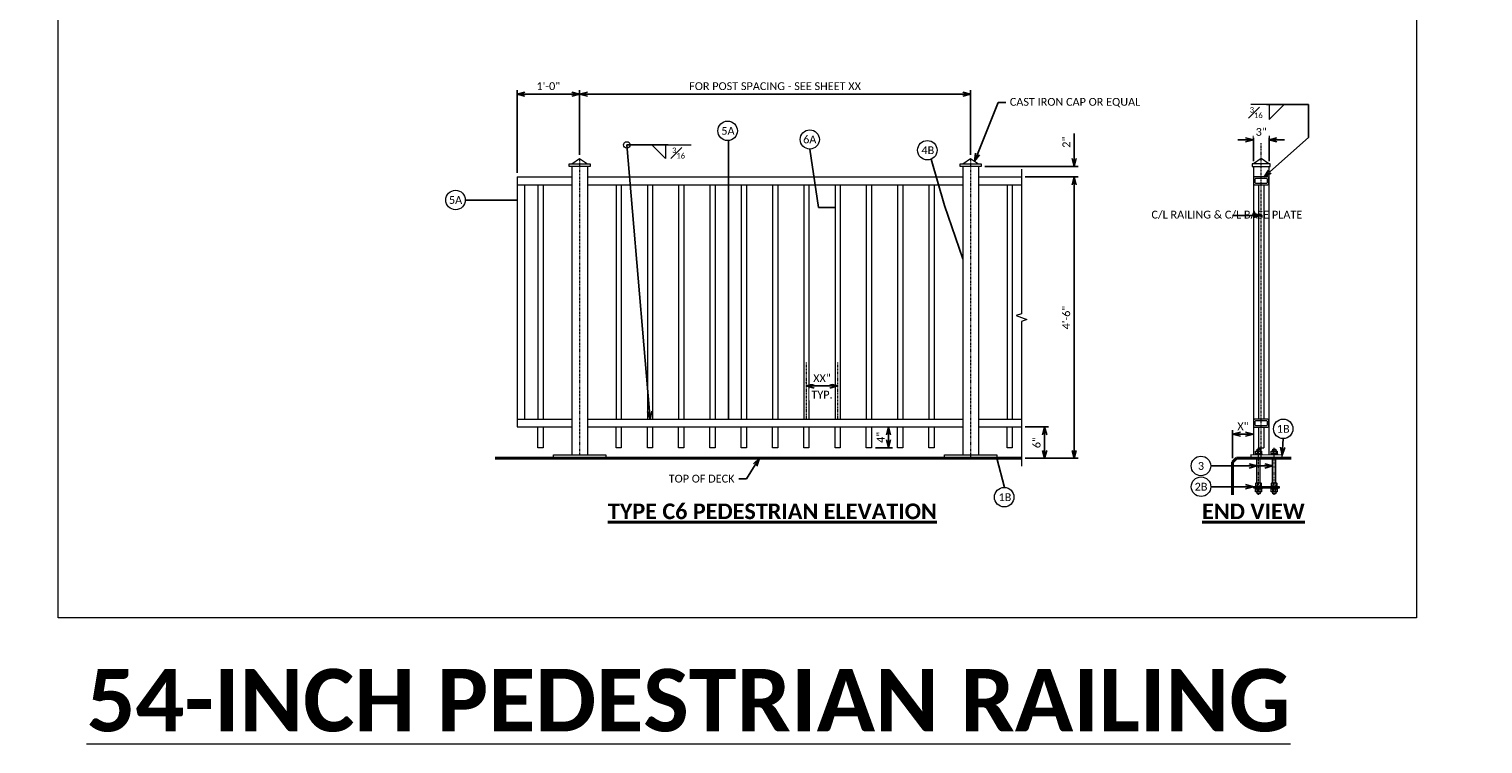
# Model space of a CAD drawing. Extents: x 5346 to 6997, y 23474 to 24083.
# Tile 13 of 25: x 6405 to 6684, y 23474 to 23611. Entities that reach past the tile are written whole.
import ezdxf
from ezdxf import colors
from ezdxf.entities.mleader import LeaderData, LeaderLine
from ezdxf.math import Vec2, Vec3

# ---------------------------------------------------------------- set-up
doc = ezdxf.new("R2010")
doc.units = 0
doc.header["$MEASUREMENT"] = 0
doc.linetypes.add('Wisdot4', pattern=[0.28125, 0.125, -0.0625, 0.03125, -0.0625])
for name, color, linetype, lineweight in [('B_ANNO_BREAK', 7, 'Continuous', 18), ('B_ANNO_DIM', 7, 'Continuous', 18), ('B_ANNO_TEXT', 7, 'Continuous', 18), ('B_ANNO_TEXT_TITLE', 7, 'Continuous', 40), ('B_CNTR', 1, 'Wisdot4', 18), ('B_CONC_PPT', 12, 'Continuous', 40), ('B_STEEL', 92, 'Continuous', 18), ('B_STEEL_BOLT', 3, 'Continuous', 18), ('B_STEEL_RAIL', 92, 'Continuous', 18)]:
    doc.layers.add(name, color=color, linetype=linetype, lineweight=lineweight)
doc.layers.add('B_ANNO_NOPLOT', color=47, linetype='Continuous', lineweight=18, plot=False)
doc.styles.add('Annotative', font='calibri.ttf', dxfattribs={"height": 0.0625})
doc.styles.get("Standard").update_dxf_attribs({"font": 'calibri.ttf'})
doc.styles.add('Title', font='calibrib.ttf', dxfattribs={"height": 0.125})
doc.dimstyles.new('Annotative', dxfattribs={"dimscale": 0, "dimtxt": 0.0625, "dimasz": 0.0625, "dimexe": 0.03125, "dimexo": 0.03125, "dimgap": 0.03125, "dimtad": 1, "dimdec": 3, "dimzin": 3, "dimdsep": 46, "dimlunit": 4, "dimtxsty": 'Standard', "dimblk": 'OPEN30', "dimcen": 0.03125, "dimaunit": 1, "dimadec": 0, "dimazin": 3, "dimtfac": 0.75, "dimtdec": 3, "dimtofl": 0, "dimtmove": 0, "dimatfit": 3, "dimldrblk": 'OPEN30', "dimfxl": 1, "dimtfill": 1, "dimfrac": 1, "dimtolj": 1, "dimtzin": 0, "dimarcsym": 0})
doc.dimstyles.get("Standard").update_dxf_attribs({"dimtxt": 0.0625, "dimasz": 0.0625, "dimexe": 0.03125, "dimexo": 0.03125, "dimgap": 0.03125, "dimtad": 1, "dimdec": 3, "dimzin": 3, "dimdsep": 46, "dimlunit": 4, "dimtxsty": 'Standard', "dimblk": 'OPEN30', "dimcen": 0.03125, "dimaunit": 1, "dimadec": 0, "dimazin": 3, "dimtfac": 0.75, "dimtdec": 3, "dimtofl": 0, "dimtmove": 0, "dimatfit": 3, "dimldrblk": 'OPEN30', "dimfxl": 1, "dimtfill": 1, "dimfrac": 1, "dimtolj": 1, "dimtzin": 0, "dimarcsym": 0})

# ---------------------------------------------------------------- blocks, each defined once
blk = doc.blocks.new('_Open30')
at = {"color": 0, "linetype": 'ByBlock', "lineweight": -2}
for p, q in [((-1, 0.27), (0, 0)), ((0, 0), (-1, -0.27)), ((0, 0), (-1, 0))]:
    blk.add_line(p, q, dxfattribs=at)
blk = doc.blocks.new('*D247')
at = {"layer": 'B_ANNO_DIM', "color": 0, "lineweight": -2, "transparency": 16777216}
for p, q in [((6596.32, 23534.38), (6600.77, 23534.38)), ((6600.02, 23529.87), (6600.02, 23532.88))]:
    blk.add_line(p, q, dxfattribs=at)
at = {"layer": 'Defpoints', "color": 0, "transparency": 16777216}
for p in [(6595.57, 23534.38), (6600.02, 23534.38), (6600.02, 23528.37)]:
    blk.add_point(p, dxfattribs=at)
at = {"layer": 'B_ANNO_DIM', "color": 0, "lineweight": -2, "transparency": 16777216, "xscale": 1.5, "yscale": 1.5, "zscale": 1.5}
for p, rotation in [((6600.02, 23534.38), 90), ((6600.02, 23528.37), 270)]:
    blk.add_blockref('_Open30', p, dxfattribs=dict(at, rotation=rotation))
at = {"layer": 'B_ANNO_DIM', "color": 0, "transparency": 16777216, "insert": (6598.5, 23531.37), "char_height": 1.5, "attachment_point": 5, "rotation": 90}
blk.add_mtext('\\A1;6"', dxfattribs=at)
blk = doc.blocks.new('*D248')
at = {"layer": 'B_ANNO_DIM', "color": 0, "lineweight": -2, "transparency": 16777216}
for p, q in [((6605.69, 23585.88), (6605.69, 23590.71)), ((6588.58, 23584.38), (6606.44, 23584.38)), ((6596.32, 23582.38), (6606.44, 23582.38)), ((6605.69, 23580.88), (6605.69, 23579.38))]:
    blk.add_line(p, q, dxfattribs=at)
at = {"layer": 'Defpoints', "color": 0, "transparency": 16777216}
for p in [(6587.83, 23584.38), (6605.69, 23584.38), (6595.57, 23582.38)]:
    blk.add_point(p, dxfattribs=at)
at = {"layer": 'B_ANNO_DIM', "color": 0, "lineweight": -2, "transparency": 16777216, "xscale": 1.5, "yscale": 1.5, "zscale": 1.5}
for p, rotation in [((6605.69, 23584.38), 270), ((6605.69, 23582.38), 90)]:
    blk.add_blockref('_Open30', p, dxfattribs=dict(at, rotation=rotation))
at = {"layer": 'B_ANNO_DIM', "color": 0, "transparency": 16777216, "insert": (6604.19, 23589.04), "char_height": 1.5, "attachment_point": 5, "rotation": 90, "bg_fill": 3, "box_fill_scale": 1.25, "bg_fill_color": 256, "bg_fill_true_color": 13158600, "bg_fill_transparency": 0}
blk.add_mtext('\\A1;2"', dxfattribs=at)
blk = doc.blocks.new('*D249')
at = {"layer": 'B_ANNO_DIM', "color": 0, "lineweight": -2, "transparency": 16777216}
for p, q in [((6570.08, 23531.88), (6570.08, 23533.38)), ((6567.58, 23530.38), (6570.83, 23530.38)), ((6570.08, 23532.88), (6570.08, 23531.38))]:
    blk.add_line(p, q, dxfattribs=at)
at = {"layer": 'Defpoints', "color": 0, "transparency": 16777216}
for p in [(6570.08, 23534.38), (6570.08, 23534.38), (6566.83, 23530.38)]:
    blk.add_point(p, dxfattribs=at)
at = {"layer": 'B_ANNO_DIM', "color": 0, "lineweight": -2, "transparency": 16777216, "xscale": 1.5, "yscale": 1.5, "zscale": 1.5}
for p, rotation in [((6570.08, 23534.38), 90), ((6570.08, 23530.38), 270)]:
    blk.add_blockref('_Open30', p, dxfattribs=dict(at, rotation=rotation))
at = {"layer": 'B_ANNO_DIM', "color": 0, "transparency": 16777216, "insert": (6568.58, 23532.38), "char_height": 1.5, "attachment_point": 5, "rotation": 90}
blk.add_mtext('\\A1;4"', dxfattribs=at)
blk = doc.blocks.new('*D250')
at = {"layer": 'B_ANNO_DIM', "color": 0, "lineweight": -2, "transparency": 16777216}
for p, q in [((6596.32, 23582.38), (6606.44, 23582.38)), ((6605.69, 23580.88), (6605.69, 23529.87)), ((6596.32, 23528.37), (6606.44, 23528.37))]:
    blk.add_line(p, q, dxfattribs=at)
at = {"layer": 'Defpoints', "color": 0, "transparency": 16777216}
for p in [(6595.57, 23582.38), (6595.57, 23528.37), (6605.69, 23528.37)]:
    blk.add_point(p, dxfattribs=at)
at = {"layer": 'B_ANNO_DIM', "color": 0, "lineweight": -2, "transparency": 16777216, "xscale": 1.5, "yscale": 1.5, "zscale": 1.5}
for p, rotation in [((6605.69, 23582.38), 90), ((6605.69, 23528.37), 270)]:
    blk.add_blockref('_Open30', p, dxfattribs=dict(at, rotation=rotation))
at = {"layer": 'B_ANNO_DIM', "color": 0, "transparency": 16777216, "insert": (6604.18, 23555.37), "char_height": 1.5, "attachment_point": 5, "rotation": 90, "bg_fill": 3, "box_fill_scale": 1.25, "bg_fill_color": 256, "bg_fill_true_color": 13158600, "bg_fill_transparency": 0}
blk.add_mtext('\\A1;4\'-6"', dxfattribs=at)
blk = doc.blocks.new('*D251')
at = {"layer": 'B_ANNO_DIM', "color": 0, "lineweight": -2, "transparency": 16777216}
for p, q in [((6510.83, 23586.63), (6510.83, 23599.02)), ((6584.33, 23598.27), (6512.33, 23598.27)), ((6585.83, 23586.63), (6585.83, 23599.02))]:
    blk.add_line(p, q, dxfattribs=at)
at = {"layer": 'Defpoints', "color": 0, "transparency": 16777216}
for p in [(6510.83, 23598.27), (6510.83, 23585.88), (6585.83, 23585.88)]:
    blk.add_point(p, dxfattribs=at)
at = {"layer": 'B_ANNO_DIM', "color": 0, "lineweight": -2, "transparency": 16777216, "xscale": 1.5, "yscale": 1.5, "zscale": 1.5, "rotation": 180}
blk.add_blockref('_Open30', (6510.83, 23598.27), dxfattribs=at)
at = {"layer": 'B_ANNO_DIM', "color": 0, "lineweight": -2, "transparency": 16777216, "xscale": 1.5, "yscale": 1.5, "zscale": 1.5}
blk.add_blockref('_Open30', (6585.83, 23598.27), dxfattribs=at)
at = {"layer": 'B_ANNO_DIM', "color": 0, "transparency": 16777216, "insert": (6548.33, 23599.79), "char_height": 1.5, "attachment_point": 5, "bg_fill": 3, "box_fill_scale": 1.25, "bg_fill_color": 256, "bg_fill_true_color": 13158600, "bg_fill_transparency": 0}
blk.add_mtext('\\A1;FOR POST SPACING - SEE SHEET XX', dxfattribs=at)
blk = doc.blocks.new('*D252')
at = {"layer": 'B_ANNO_DIM', "color": 0, "lineweight": -2, "transparency": 16777216}
for p, q in [((6554.32, 23542.93), (6554.32, 23543)), ((6555.82, 23542.25), (6558.82, 23542.25))]:
    blk.add_line(p, q, dxfattribs=at)
at = {"layer": 'B_ANNO_DIM', "color": 0, "lineweight": -2, "transparency": 16777216, "xscale": 1.5, "yscale": 1.5, "zscale": 1.5, "rotation": 180}
blk.add_blockref('_Open30', (6554.32, 23542.25), dxfattribs=at)
at = {"layer": 'B_ANNO_DIM', "color": 0, "lineweight": -2, "transparency": 16777216, "xscale": 1.5, "yscale": 1.5, "zscale": 1.5}
blk.add_blockref('_Open30', (6560.32, 23542.25), dxfattribs=at)
at = {"layer": 'B_ANNO_DIM', "color": 0, "transparency": 16777216, "insert": (6557.32, 23543.75), "char_height": 1.5, "attachment_point": 5, "bg_fill": 3, "box_fill_scale": 1.25, "bg_fill_color": 256, "bg_fill_true_color": 13158600, "bg_fill_transparency": 0}
blk.add_mtext('\\A1;XX"', dxfattribs=at)
at = {"layer": 'Defpoints', "color": 0, "transparency": 16777216}
for p in [(6554.32, 23542.18), (6560.32, 23542.25), (6560.32, 23542.25)]:
    blk.add_point(p, dxfattribs=at)
blk = doc.blocks.new('*D253')
at = {"layer": 'B_ANNO_DIM', "color": 0, "lineweight": -2, "transparency": 16777216}
for p, q in [((6498.83, 23583.13), (6498.83, 23599.02)), ((6500.33, 23598.27), (6509.33, 23598.27)), ((6510.83, 23589.91), (6510.83, 23599.02))]:
    blk.add_line(p, q, dxfattribs=at)
at = {"layer": 'Defpoints', "color": 0, "transparency": 16777216}
for p in [(6510.83, 23598.27), (6510.83, 23589.16), (6498.83, 23582.38)]:
    blk.add_point(p, dxfattribs=at)
at = {"layer": 'B_ANNO_DIM', "color": 0, "lineweight": -2, "transparency": 16777216, "xscale": 1.5, "yscale": 1.5, "zscale": 1.5, "rotation": 180}
blk.add_blockref('_Open30', (6498.83, 23598.27), dxfattribs=at)
at = {"layer": 'B_ANNO_DIM', "color": 0, "lineweight": -2, "transparency": 16777216, "xscale": 1.5, "yscale": 1.5, "zscale": 1.5}
blk.add_blockref('_Open30', (6510.83, 23598.27), dxfattribs=at)
at = {"layer": 'B_ANNO_DIM', "color": 0, "transparency": 16777216, "insert": (6504.83, 23599.79), "char_height": 1.5, "attachment_point": 5, "bg_fill": 3, "box_fill_scale": 1.25, "bg_fill_color": 256, "bg_fill_true_color": 13158600, "bg_fill_transparency": 0}
blk.add_mtext('\\A1;1\'-0"', dxfattribs=at)
blk = doc.blocks.new('*D254')
at = {"layer": 'B_ANNO_DIM', "color": 0, "lineweight": -2, "transparency": 16777216}
for p, q in [((6636.07, 23528.37), (6636.07, 23533.74)), ((6638.57, 23532.99), (6637.07, 23532.99)), ((6637.57, 23532.99), (6639.07, 23532.99))]:
    blk.add_line(p, q, dxfattribs=at)
at = {"layer": 'Defpoints', "color": 0, "transparency": 16777216}
for p in [(6640.07, 23532.99), (6640.07, 23532.99), (6636.07, 23527.62)]:
    blk.add_point(p, dxfattribs=at)
at = {"layer": 'B_ANNO_DIM', "color": 0, "lineweight": -2, "transparency": 16777216, "xscale": 1.5, "yscale": 1.5, "zscale": 1.5, "rotation": 180}
blk.add_blockref('_Open30', (6636.07, 23532.99), dxfattribs=at)
at = {"layer": 'B_ANNO_DIM', "color": 0, "lineweight": -2, "transparency": 16777216, "xscale": 1.5, "yscale": 1.5, "zscale": 1.5}
blk.add_blockref('_Open30', (6640.07, 23532.99), dxfattribs=at)
at = {"layer": 'B_ANNO_DIM', "color": 0, "transparency": 16777216, "insert": (6638.07, 23534.5), "char_height": 1.5, "attachment_point": 5}
blk.add_mtext('\\A1;X"', dxfattribs=at)
blk = doc.blocks.new('*D255')
at = {"layer": 'B_ANNO_DIM', "color": 0, "lineweight": -2, "transparency": 16777216}
for p, q in [((6638.57, 23589.49), (6637.07, 23589.49)), ((6640.07, 23585.39), (6640.07, 23590.24)), ((6643.07, 23585.39), (6643.07, 23590.24)), ((6644.57, 23589.49), (6646.07, 23589.49))]:
    blk.add_line(p, q, dxfattribs=at)
at = {"layer": 'Defpoints', "color": 0, "transparency": 16777216}
for p in [(6640.07, 23584.64), (6643.07, 23584.64)]:
    blk.add_point(p, dxfattribs=at)
at = {"layer": 'B_ANNO_DIM', "color": 0, "lineweight": -2, "transparency": 16777216, "xscale": 1.5, "yscale": 1.5, "zscale": 1.5}
blk.add_blockref('_Open30', (6640.07, 23589.49), dxfattribs=at)
at = {"layer": 'B_ANNO_DIM', "color": 0, "lineweight": -2, "transparency": 16777216, "xscale": 1.5, "yscale": 1.5, "zscale": 1.5, "rotation": 180}
blk.add_blockref('_Open30', (6643.07, 23589.49), dxfattribs=at)
at = {"layer": 'B_ANNO_DIM', "color": 0, "transparency": 16777216, "insert": (6641.57, 23591.01), "char_height": 1.5, "attachment_point": 5, "bg_fill": 3, "box_fill_scale": 1.25, "bg_fill_color": 256, "bg_fill_true_color": 13158600, "bg_fill_transparency": 0}
blk.add_mtext('\\A1;3"', dxfattribs=at)
at = {"layer": 'Defpoints', "color": 0, "transparency": 16777216}
blk.add_point((6643.07, 23589.49), dxfattribs=at)

msp = doc.modelspace()

# ---------------------------------------------------------------- linework, layer by layer
at = {"layer": 'B_ANNO_DIM'}
for p, q in [((6642.5981, 23596.2736), (6639.6085, 23596.2736)), ((6527.821, 23588.5122), (6532.2128, 23588.5122))]:
    msp.add_line(p, q, dxfattribs=at)
msp.add_lwpolyline([(6527.2928, 23588.5122), (6527.2928, 23585.8842), (6524.6768, 23588.5122)], dxfattribs=at)
for centre, radius in [((6539.2178, 23591.2142), 1.8717), ((6519.8848, 23588.5122), 0.624), ((6554.9814, 23589.5668), 1.84), ((6577.5308, 23587.4992), 1.8717), ((6487.0389, 23577.9431), 1.8717), ((6645.7963, 23534.0189), 1.8717), ((6630.0145, 23526.8962), 1.8717), ((6630.0385, 23522.9112), 1.8717), ((6592.2788, 23520.8982), 1.8717)]:
    msp.add_circle(centre, radius, dxfattribs=at)
at = {"layer": 'B_ANNO_NOPLOT'}
msp.add_lwpolyline([(6410.8118, 24078.1369), (6671.3604, 24078.1369), (6671.3604, 23497.7436), (6410.8118, 23497.7436)], close=True, dxfattribs=at)
at = {"layer": 'B_CNTR'}
for p, q in [((6641.5773, 23528.3691), (6641.5773, 23588.8888)), ((6510.8298, 23585.8792), (6510.8298, 23528.9992)), ((6585.8298, 23585.8792), (6585.8298, 23528.3672)), ((6554.3158, 23546.7438), (6554.3158, 23535.8792)), ((6641.0712, 23521.348), (6641.0712, 23530.4687)), ((6644.0712, 23521.348), (6644.0712, 23530.4687))]:
    msp.add_line(p, q, dxfattribs=at)
at = {"layer": 'B_CONC_PPT'}
for p, q in [((6494.6245, 23528.3672), (6595.5714, 23528.3672)), ((6636.8233, 23528.3672), (6636.0733, 23527.6172)), ((6636.0733, 23527.6172), (6636.0733, 23521.3672)), ((6647.3233, 23528.3672), (6636.8233, 23528.3672))]:
    msp.add_line(p, q, dxfattribs=at)
at = {"layer": 'B_STEEL'}
for p, q in [((6641.0651, 23580.8752), (6641.0651, 23535.8672)), ((6642.0651, 23580.8752), (6642.0651, 23535.8672)), ((6641.0651, 23534.3672), (6641.0651, 23530.3672)), ((6642.0651, 23534.3672), (6642.0651, 23530.3672))]:
    msp.add_line(p, q, dxfattribs=at)
at = {"layer": 'B_STEEL', "lineweight": 13}
msp.add_line((6641.0651, 23530.3672), (6642.0651, 23530.3672), dxfattribs=at)
for points in [[(6640.3151, 23580.8752), (6642.8151, 23580.8752, 0.41421356), (6643.0651, 23581.1252), (6643.0651, 23582.1252, 0.41421356), (6642.8151, 23582.3752), (6640.3151, 23582.3752, 0.41421356), (6640.0651, 23582.1252), (6640.0651, 23581.1252, 0.41421356)], [(6640.5026, 23581.1877), (6642.6276, 23581.1877, 0.41421356), (6642.7526, 23581.3127), (6642.7526, 23581.9377, 0.41421356), (6642.6276, 23582.0627), (6640.5026, 23582.0627, 0.41421356), (6640.3776, 23581.9377), (6640.3776, 23581.3127, 0.41421356)], [(6642.8151, 23534.3672, 0.41421356), (6643.0651, 23534.6172), (6643.0651, 23535.6172, 0.41421356), (6642.8151, 23535.8672), (6640.3151, 23535.8672, 0.41421356), (6640.0651, 23535.6172), (6640.0651, 23534.6172, 0.41421356), (6640.3151, 23534.3672)], [(6642.6276, 23534.6797, 0.41421356), (6642.7526, 23534.8047), (6642.7526, 23535.4297, 0.41421356), (6642.6276, 23535.5547), (6640.5026, 23535.5547, 0.41421356), (6640.3776, 23535.4297), (6640.3776, 23534.8047, 0.41421356), (6640.5026, 23534.6797)]]:
    msp.add_lwpolyline(points, format="xyb", close=True, dxfattribs=at)
at = {"layer": 'B_STEEL', "flags": 128}
msp.add_lwpolyline([(6639.5651, 23528.9991), (6639.5651, 23528.3701), (6645.5733, 23528.3672), (6645.5733, 23528.9962), (6639.5651, 23528.9991)], close=True, dxfattribs=at)
msp.add_lwpolyline([(6640.0712, 23522.6697), (6645.0712, 23522.6697), (6645.0712, 23522.9177), (6640.0712, 23522.9177), (6640.0712, 23522.6697)], dxfattribs=at)
at = {"layer": 'B_STEEL_BOLT'}
for p, q in [((6640.7592, 23523.6337), (6640.7592, 23528.3737)), ((6640.785, 23529.7314), (6640.785, 23529.2225)), ((6641.3495, 23529.7314), (6641.3495, 23529.2225)), ((6641.3832, 23523.6337), (6641.3832, 23528.3737)), ((6643.7592, 23523.6337), (6643.7592, 23528.3737)), ((6643.789, 23529.7314), (6643.789, 23529.2225)), ((6644.3535, 23529.7314), (6644.3535, 23529.2225)), ((6644.3832, 23523.6337), (6644.3832, 23528.3737)), ((6640.5672, 23523.0617), (6640.5672, 23523.0177)), ((6640.6331, 23523.6337), (6641.5054, 23523.6337)), ((6640.7792, 23523.558), (6640.7792, 23523.0617)), ((6640.789, 23521.9359), (6640.789, 23522.4449)), ((6641.3535, 23521.9359), (6641.3535, 23522.4449)), ((6641.3592, 23523.5577), (6641.3592, 23523.0617)), ((6641.5712, 23523.0617), (6641.5712, 23523.0177)), ((6643.5712, 23523.0617), (6643.5712, 23523.0177)), ((6643.6371, 23523.6337), (6644.5094, 23523.6337)), ((6643.7832, 23523.558), (6643.7832, 23523.0617)), ((6643.789, 23521.9359), (6643.789, 23522.4449)), ((6644.3535, 23521.9359), (6644.3535, 23522.4449)), ((6644.3632, 23523.5577), (6644.3632, 23523.0617)), ((6644.5752, 23523.0617), (6644.5752, 23523.0177))]:
    msp.add_line(p, q, dxfattribs=at)
for points in [[(6640.4552, 23528.9977), (6640.4552, 23529.1952), (6641.6792, 23529.1952), (6641.6792, 23528.9977)], [(6640.5027, 23529.2351), (6640.5027, 23529.7187), (6640.5826, 23529.7587), (6641.5519, 23529.7587), (6641.6317, 23529.7187), (6641.6317, 23529.2351), (6641.5519, 23529.1952), (6640.5826, 23529.1952)], [(6640.7878, 23529.7587), (6640.7878, 23530.0356), (6640.8277, 23530.1155), (6641.3068, 23530.1155), (6641.3467, 23530.0356), (6641.3467, 23529.7587)], [(6643.4592, 23528.9977), (6643.4592, 23529.1952), (6644.6832, 23529.1952), (6644.6832, 23528.9977)], [(6643.5067, 23529.2351), (6643.5067, 23529.7187), (6643.5866, 23529.7587), (6644.5559, 23529.7587), (6644.6357, 23529.7187), (6644.6357, 23529.2351), (6644.5559, 23529.1952), (6643.5866, 23529.1952)], [(6643.7918, 23529.7587), (6643.7918, 23530.0356), (6643.8317, 23530.1155), (6644.3108, 23530.1155), (6644.3507, 23530.0356), (6644.3507, 23529.7587)], [(6641.6832, 23522.6697), (6641.6832, 23522.4721), (6640.4592, 23522.4721), (6640.4592, 23522.6697)], [(6641.6357, 23522.4322), (6641.6357, 23521.9486), (6641.5559, 23521.9087), (6640.5866, 23521.9087), (6640.5067, 23521.9486), (6640.5067, 23522.4322), (6640.5866, 23522.4721), (6641.5559, 23522.4721)], [(6644.6832, 23522.6697), (6644.6832, 23522.4721), (6643.4592, 23522.4721), (6643.4592, 23522.6697)], [(6644.6357, 23522.4322), (6644.6357, 23521.9486), (6644.5559, 23521.9087), (6643.5866, 23521.9087), (6643.5067, 23521.9486), (6643.5067, 23522.4322), (6643.5866, 23522.4721), (6644.5559, 23522.4721)], [(6641.3507, 23521.9087), (6641.3507, 23521.6317), (6641.3108, 23521.5519), (6640.8317, 23521.5519), (6640.7918, 23521.6317), (6640.7918, 23521.9087)], [(6644.3507, 23521.9087), (6644.3507, 23521.6317), (6644.3108, 23521.5519), (6643.8317, 23521.5519), (6643.7918, 23521.6317), (6643.7918, 23521.9087)]]:
    msp.add_lwpolyline(points, close=True, dxfattribs=at)
for points in [[(6641.6792, 23522.9177), (6641.6792, 23523.0177), (6640.4552, 23523.0177), (6640.4552, 23522.9177)], [(6644.6832, 23522.9177), (6644.6832, 23523.0177), (6643.4592, 23523.0177), (6643.4592, 23522.9177)]]:
    msp.add_lwpolyline(points, dxfattribs=at)
for points in [[(6641.6512, 23523.0617), (6641.6512, 23523.558, 0.51925474), (6641.3592, 23523.5577, 0.26121213), (6640.7792, 23523.558, 0.51925474), (6640.4872, 23523.5577), (6640.4872, 23523.0617)], [(6644.6552, 23523.0617), (6644.6552, 23523.558, 0.51925474), (6644.3632, 23523.5577, 0.26121213), (6643.7832, 23523.558, 0.51925474), (6643.4912, 23523.5577), (6643.4912, 23523.0617)]]:
    msp.add_lwpolyline(points, format="xyb", close=True, dxfattribs=at)
for centre, radius, start, end in [((6640.3265, 23527.0928), 2.6781, 80.143384, 84.513779), ((6640.3265, 23531.8611), 2.6781, 275.486221, 279.856616), ((6641.0672, 23528.284), 1.4746, 78.96544, 101.03456), ((6641.0672, 23530.6699), 1.4746, 258.96544, 281.03456), ((6641.8079, 23527.0928), 2.6781, 95.486221, 99.856616), ((6641.8079, 23531.8611), 2.6781, 260.143384, 264.513779), ((6643.3305, 23527.0928), 2.6781, 80.143384, 84.513779), ((6643.3305, 23531.8611), 2.6781, 275.486221, 279.856616), ((6644.0712, 23528.284), 1.4746, 78.96544, 101.03456), ((6644.0712, 23530.6699), 1.4746, 258.96544, 281.03456), ((6644.8119, 23527.0928), 2.6781, 95.486221, 99.856616), ((6644.8119, 23531.8611), 2.6781, 260.143384, 264.513779), ((6640.3305, 23519.8063), 2.6781, 80.143384, 84.513779), ((6640.3305, 23524.5745), 2.6781, 275.486221, 279.856616), ((6641.0712, 23520.9975), 1.4746, 78.96544, 101.03456), ((6641.0712, 23523.3833), 1.4746, 258.96544, 281.03456), ((6641.8119, 23519.8063), 2.6781, 95.486221, 99.856616), ((6641.8119, 23524.5745), 2.6781, 260.143384, 264.513779), ((6643.3305, 23519.8063), 2.6781, 80.143384, 84.513779), ((6643.3305, 23524.5745), 2.6781, 275.486221, 279.856616), ((6644.0712, 23520.9975), 1.4746, 78.96544, 101.03456), ((6644.0712, 23523.3833), 1.4746, 258.96544, 281.03456), ((6644.8119, 23519.8063), 2.6781, 95.486221, 99.856616), ((6644.8119, 23524.5745), 2.6781, 260.143384, 264.513779)]:
    msp.add_arc(centre, radius, start, end, dxfattribs=at)
at = {"layer": 'B_STEEL_RAIL'}
for p, q in [((6509.3338, 23584.3752), (6509.3338, 23528.9992)), ((6512.3338, 23584.3752), (6512.3338, 23528.9992)), ((6584.3338, 23584.3752), (6584.3338, 23528.9992)), ((6587.3338, 23584.3752), (6587.3338, 23528.9992)), ((6498.8298, 23582.3752), (6498.8298, 23534.3752)), ((6498.8298, 23582.3752), (6509.3338, 23582.3752)), ((6498.8298, 23580.8792), (6509.3338, 23580.8792)), ((6500.3338, 23535.8792), (6500.3338, 23580.8792)), ((6502.8298, 23580.8792), (6502.8298, 23535.8792)), ((6503.8298, 23580.8792), (6503.8298, 23535.8792)), ((6512.3338, 23582.3752), (6584.3338, 23582.3752)), ((6512.3338, 23580.8792), (6584.3338, 23580.8792)), ((6517.8298, 23580.8792), (6517.8298, 23535.8792)), ((6518.8298, 23580.8792), (6518.8298, 23535.8792)), ((6523.8298, 23580.8792), (6523.8298, 23535.8792)), ((6524.8298, 23580.8792), (6524.8298, 23535.8792)), ((6529.8298, 23580.8792), (6529.8298, 23535.8792)), ((6530.8298, 23580.8792), (6530.8298, 23535.8792)), ((6535.8298, 23580.8792), (6535.8298, 23535.8792)), ((6536.8298, 23580.8792), (6536.8298, 23535.8792)), ((6541.8298, 23580.8792), (6541.8298, 23535.8792)), ((6542.8298, 23580.8792), (6542.8298, 23535.8792)), ((6547.8298, 23580.8792), (6547.8298, 23535.8792)), ((6548.8298, 23580.8792), (6548.8298, 23535.8792)), ((6553.8298, 23580.8792), (6553.8298, 23535.8792)), ((6554.8298, 23580.8792), (6554.8298, 23535.8792)), ((6559.8298, 23580.8792), (6559.8298, 23535.8792)), ((6560.8298, 23580.8792), (6560.8298, 23535.8792)), ((6565.8298, 23580.8792), (6565.8298, 23535.8792)), ((6566.8298, 23580.8792), (6566.8298, 23535.8792)), ((6571.8298, 23580.8792), (6571.8298, 23535.8792)), ((6572.8298, 23580.8792), (6572.8298, 23535.8792)), ((6577.8298, 23580.8792), (6577.8298, 23535.8792)), ((6578.8298, 23580.8792), (6578.8298, 23535.8792)), ((6587.3338, 23582.3752), (6595.5714, 23582.3752)), ((6587.3338, 23580.8792), (6595.5714, 23580.8792)), ((6498.8298, 23535.8792), (6509.3338, 23535.8792)), ((6512.3338, 23535.8792), (6584.3338, 23535.8792)), ((6587.3338, 23535.8792), (6595.5714, 23535.8792)), ((6498.8298, 23534.3752), (6509.3338, 23534.3752)), ((6512.3338, 23534.3752), (6584.3338, 23534.3752)), ((6587.3338, 23534.3752), (6595.5714, 23534.3752))]:
    msp.add_line(p, q, dxfattribs=at)
msp.add_lwpolyline([(6508.8298, 23584.8792), (6512.8298, 23584.8792), (6512.8298, 23584.3752), (6508.8298, 23584.3752)], close=True, dxfattribs=at)
for points in [[(6509.3338, 23584.8792), (6510.8298, 23585.8792), (6512.3338, 23584.8792)], [(6503.8298, 23534.3752), (6503.8298, 23530.3752), (6502.8298, 23530.3752), (6502.8298, 23534.3752)], [(6518.8298, 23534.3752), (6518.8298, 23530.3752), (6517.8298, 23530.3752), (6517.8298, 23534.3752)], [(6524.8298, 23534.3752), (6524.8298, 23530.3752), (6523.8298, 23530.3752), (6523.8298, 23534.3752)], [(6530.8298, 23534.3752), (6530.8298, 23530.3752), (6529.8298, 23530.3752), (6529.8298, 23534.3752)], [(6536.8298, 23534.3752), (6536.8298, 23530.3752), (6535.8298, 23530.3752), (6535.8298, 23534.3752)], [(6542.8298, 23534.3752), (6542.8298, 23530.3752), (6541.8298, 23530.3752), (6541.8298, 23534.3752)], [(6548.8298, 23534.3752), (6548.8298, 23530.3752), (6547.8298, 23530.3752), (6547.8298, 23534.3752)], [(6554.8298, 23534.3752), (6554.8298, 23530.3752), (6553.8298, 23530.3752), (6553.8298, 23534.3752)], [(6560.8298, 23534.3752), (6560.8298, 23530.3752), (6559.8298, 23530.3752), (6559.8298, 23534.3752)], [(6566.8298, 23534.3752), (6566.8298, 23530.3752), (6565.8298, 23530.3752), (6565.8298, 23534.3752)], [(6572.8298, 23534.3752), (6572.8298, 23530.3752), (6571.8298, 23530.3752), (6571.8298, 23534.3752)], [(6578.8298, 23534.3752), (6578.8298, 23530.3752), (6577.8298, 23530.3752), (6577.8298, 23534.3752)], [(6593.8298, 23534.3752), (6593.8298, 23530.3752), (6592.8298, 23530.3752), (6592.8298, 23534.3752)], [(6505.8378, 23528.3672), (6505.8378, 23528.9992), (6515.8378, 23528.9992), (6515.8378, 23528.3672)], [(6580.8378, 23528.3672), (6580.8378, 23528.9992), (6590.8378, 23528.9992), (6590.8378, 23528.3672)]]:
    msp.add_lwpolyline(points, dxfattribs=at)

# ---------------------------------------------------------------- texts
at = {"layer": 'B_ANNO_NOPLOT', "insert": (6416.2694, 23487.933), "char_height": 12, "attachment_point": 1, "line_spacing_factor": 0.8, "style": 'Title'}
msp.add_mtext('{\\L54-INCH PEDESTRIAN RAILING}', dxfattribs=at)
at = {"layer": 'B_ANNO_TEXT', "char_height": 1.5, "attachment_point": 5, "line_spacing_factor": 0.8, "style": 'Annotative'}
for s, insert in [('5A', (6539.2851, 23591.2142)), ('6A', (6554.9814, 23589.5668)), ('4B', (6577.6251, 23587.4992)), ('5A', (6487.0389, 23577.9431)), ('1B', (6645.7963, 23534.0189)), ('3', (6630.0145, 23526.8952)), ('2B', (6630.0385, 23522.9112)), ('1B', (6592.4182, 23520.8982))]:
    msp.add_mtext(s, dxfattribs=dict(at, insert=insert))
at = {"layer": 'B_ANNO_TEXT_TITLE', "char_height": 3, "attachment_point": 1, "line_spacing_factor": 0.8, "style": 'Title'}
for s, insert in [('{\\LTYPE C6 PEDESTRIAN ELEVATION}', (6516.2588, 23519.6866)), ('{\\LEND VIEW}', (6630.2298, 23519.6866))]:
    msp.add_mtext(s, dxfattribs=dict(at, insert=insert))

# ---------------------------------------------------------------- dimensions: what is measured, and where the dimension line sits
at = {"layer": 'B_ANNO_DIM'}
dim = msp.add_linear_dim(base=(6570.0848, 23534.3752), p1=(6566.8298, 23530.3752), p2=(6570.0848, 23534.3752), angle=90, dimstyle='Annotative', override={"dimtfill": 0, "dimtfillclr": 2}, dxfattribs=at)
dim.commit()
dim.dimension.update_dxf_attribs({"geometry": '*D249', "text_midpoint": (6570.0848, 23532.3752), "dimtype": 160})
dim = msp.add_linear_dim(base=(6600.0151, 23534.3752), p1=(6600.0151, 23528.3672), p2=(6595.5714, 23534.3752), angle=90, dimstyle='Annotative', override={"dimtfill": 0, "dimtfillclr": 2}, dxfattribs=at)
dim.commit()
dim.dimension.update_dxf_attribs({"geometry": '*D247', "text_midpoint": (6598.4972, 23531.3712)})
dim = msp.add_linear_dim(base=(6640.0651, 23532.9931), p1=(6636.0733, 23527.6172), p2=(6640.0651, 23532.9931), angle=360, text='X"', dimstyle='Annotative', override={"dimtfill": 0}, dxfattribs=at)
dim.commit()
dim.dimension.update_dxf_attribs({"geometry": '*D254', "text_midpoint": (6638.0692, 23532.9931), "dimtype": 160})

# ---------------------------------------------------------------- leaders
for points, dimstyle, override in [([(6539.3704, 23535.8792), (6539.3704, 23589.3487)], 'Annotative', {"dimscale": 0}), ([(6539.3704, 23582.3752), (6539.3704, 23589.3487)], 'Annotative', {"dimscale": 0}), ([(6559.8298, 23576.5167), (6556.6364, 23576.5167), (6554.9814, 23587.7268)], 'Annotative', {"dimscale": 0}), ([(6584.3338, 23566.652), (6580.8025, 23576.8937), (6578.2598, 23585.7752)], 'Annotative', {"dimscale": 0}), ([(6498.8298, 23577.9145), (6488.9106, 23577.9431)], 'Annotative', {"dimscale": 0}), ([(6645.5733, 23528.9962), (6645.7963, 23532.1472)], 'Standard', {"dimscale": 24}), ([(6590.8378, 23528.3672), (6592.3264, 23522.7693)], 'Annotative', {"dimscale": 0}), ([(6640.7592, 23526.8955), (6631.8862, 23526.8962)], 'Standard', {"dimscale": 24}), ([(6643.7592, 23526.8961), (6640.7592, 23526.8955)], 'Standard', {"dimscale": 24}), ([(6640.0712, 23522.9112), (6631.9102, 23522.9112)], 'Standard', {"dimscale": 24})]:
    msp.add_leader(points, dimstyle=dimstyle, override=override, dxfattribs=at)
ml = msp.add_multileader_mtext('Standard', dxfattribs=at)
ml.set_content('CAST IRON CAP OR EQUAL', color=256)
ml.set_leader_properties()
ml.set_arrow_properties(name='OPEN30')
ml.build(insert=Vec2(0, 0))
ml.multileader.update_dxf_attribs({"dogleg_length": 0.0625, "arrow_head_size": 1.5, "scale": 24})
ctx = ml.context
ctx.base_point, ctx.scale, ctx.char_height, ctx.arrow_head_size, ctx.landing_gap_size, ctx.plane_origin = Vec3(6269.6565, 23596.6736), 24, 1.5, 1.5, 0.75, Vec3(6263.6325, 23585.3792)
notes = []
notes.append((ctx, [(0, (1, 1, 0), (6268.1565, 23596.6736), (1, 0), 1.5, [(0, [(6263.6325, 23585.3792)], 0, [])])]))
ctx.mtext.insert, ctx.mtext.width, ctx.mtext.flow_direction = Vec3(6270.4065, 23597.5338), 16.1864, 5
ml = msp.add_multileader_mtext('Standard', dxfattribs=at)
ml.set_content('CAST IRON CAP OR EQUAL', color=256)
ml.set_leader_properties()
ml.set_arrow_properties(name='OPEN30')
ml.build(insert=Vec2(0, 0))
ml.multileader.update_dxf_attribs({"dogleg_length": 0.0625, "arrow_head_size": 1.5, "scale": 24})
ctx = ml.context
ctx.base_point, ctx.scale, ctx.char_height, ctx.arrow_head_size, ctx.landing_gap_size, ctx.plane_origin = Vec3(6592.6058, 23596.6736), 24, 1.5, 1.5, 0.75, Vec3(6586.5818, 23585.3792)
notes.append((ctx, [(0, (1, 1, 0), (6591.1058, 23596.6736), (1, 0), 1.5, [(0, [(6586.5818, 23585.3792)], 0, [])])]))
ctx.mtext.insert, ctx.mtext.width, ctx.mtext.flow_direction = Vec3(6593.3558, 23597.5338), 16.1864, 5
ml = msp.add_multileader_mtext('Standard', dxfattribs=at)
ml.set_content('\\A1;{\\H1x;\\P\\H0.7x;\\S3#16;}', color=256)
ml.set_leader_properties()
ml.set_arrow_properties(name='OPEN30')
ml.build(insert=Vec2(0, 0))
ml.multileader.update_dxf_attribs({"dogleg_length": 0.0625, "arrow_head_size": 1.5, "scale": 24})
ctx = ml.context
ctx.base_point, ctx.scale, ctx.char_height, ctx.arrow_head_size, ctx.landing_gap_size, ctx.plane_origin = Vec3(6527.821, 23588.5122), 24, 1.5, 1.5, 0.75, Vec3(6514.2324, 23556.6492)
notes.append((ctx, [(0, (1, 1, 0), (6526.321, 23588.5122), (1, 0), 1.5, [(0, [(6524.3863, 23535.8792), (6519.8848, 23588.5122)], 0, [])])]))
ctx.mtext.insert, ctx.mtext.line_spacing_factor, ctx.mtext.flow_direction = Vec3(6528.571, 23589.2622), 0.5, 5
ml = msp.add_multileader_mtext('Standard', dxfattribs=at)
ml.set_content('C/L RAILING & C/L BASE PLATE', color=256)
ml.set_leader_properties()
ml.set_arrow_properties(name='OPEN30')
ml.build(insert=Vec2(0, 0))
ml.multileader.update_dxf_attribs({"dogleg_length": 0.0625, "arrow_head_size": 1.5, "scale": 24})
ctx = ml.context
ctx.base_point, ctx.scale, ctx.char_height, ctx.arrow_head_size, ctx.landing_gap_size, ctx.plane_origin = Vec3(6296.8181, 23574.9779), 24, 1.5, 1.5, 0.75, Vec3(6318.628, 23574.9779)
notes.append((ctx, [(0, (1, 1, 0), (6314.5954, 23574.9779), (-1, 0), 1.5, [(0, [(6318.628, 23574.9779)], 0, [])])]))
ctx.mtext.insert, ctx.mtext.width, ctx.mtext.flow_direction = Vec3(6297.5681, 23575.89), 15.588535, 5
ml = msp.add_multileader_mtext('Standard', dxfattribs=at)
ml.set_content('C/L RAILING & C/L BASE PLATE', color=256)
ml.set_leader_properties()
ml.set_arrow_properties(name='OPEN30')
ml.build(insert=Vec2(0, 0))
ml.multileader.update_dxf_attribs({"dogleg_length": 0.0625, "arrow_head_size": 1.5, "scale": 24})
ctx = ml.context
ctx.base_point, ctx.scale, ctx.char_height, ctx.arrow_head_size, ctx.landing_gap_size, ctx.plane_origin = Vec3(6619.7674, 23574.9779), 24, 1.5, 1.5, 0.75, Vec3(6641.5773, 23574.9779)
notes.append((ctx, [(0, (1, 1, 0), (6637.5447, 23574.9779), (-1, 0), 1.5, [(0, [(6641.5773, 23574.9779)], 0, [])])]))
ctx.mtext.insert, ctx.mtext.width, ctx.mtext.flow_direction = Vec3(6620.5174, 23575.89), 15.588535, 5
ml = msp.add_multileader_mtext('Standard', dxfattribs=at)
ml.set_content('TOP OF DECK', color=256)
ml.set_leader_properties()
ml.set_arrow_properties(name='OPEN30')
ml.build(insert=Vec2(0, 0))
ml.multileader.update_dxf_attribs({"dogleg_length": 0.0625, "arrow_head_size": 1.5, "scale": 24})
ctx = ml.context
ctx.base_point, ctx.scale, ctx.char_height, ctx.arrow_head_size, ctx.landing_gap_size, ctx.plane_origin = Vec3(6527.1726, 23524.4487), 24, 1.5, 1.5, 0.75, Vec3(6549.1931, 23524.4487)
notes.append((ctx, [(0, (1, 1, 0), (6542.8511, 23524.4487), (-1, 0), 1.5, [(0, [(6545.3099, 23528.3672)], 0, [])])]))
ctx.mtext.insert, ctx.mtext.flow_direction = Vec3(6527.9226, 23525.2096), 5
for ctx, leaders in notes:
    for number, flags, end, landing, length, lines in leaders:
        leader = LeaderData()
        leader.index, (leader.has_last_leader_line, leader.has_dogleg_vector, leader.attachment_direction) = number, flags
        leader.last_leader_point, leader.dogleg_vector, leader.dogleg_length = Vec3(end), Vec3(landing), length
        for number, points, colour, breaks in lines:
            line = LeaderLine()
            line.index, line.vertices, line.color, line.breaks = number, Vec3.list(points), colors.encode_raw_color(colour), breaks
            leader.lines.append(line)
        ctx.leaders.append(leader)

# ---------------------------------------------------------------- next in the draw order: dimensions: what is measured, and where the dimension line sits
dim = msp.add_linear_dim(base=(6643.0651, 23589.4867), p1=(6640.0651, 23584.6373), p2=(6643.0651, 23584.6373), dimstyle='Annotative', dxfattribs=at)
dim.commit()
dim.dimension.update_dxf_attribs({"geometry": '*D255', "text_midpoint": (6641.5651, 23589.4867), "dimtype": 160})
dim = msp.add_linear_dim(base=(6605.6936, 23584.3752), p1=(6595.5714, 23582.3752), p2=(6587.8298, 23584.3752), angle=90, dimstyle='Annotative', dxfattribs=at)
dim.commit()
dim.dimension.update_dxf_attribs({"geometry": '*D248', "text_midpoint": (6604.1861, 23589.0425)})
dim = msp.add_linear_dim(base=(6560.3158, 23542.2481), p1=(6554.3158, 23542.1818), p2=(6560.3158, 23542.2481), text='XX"', dimstyle='Annotative', override={"dimscale": 24, "dimsah": 1}, dxfattribs=at)
dim.commit()
dim.dimension.update_dxf_attribs({"geometry": '*D252', "text_midpoint": (6557.3158, 23543.7516)})

# ---------------------------------------------------------------- next in the draw order: linework, layer by layer
msp.add_lwpolyline([(6643.1125, 23596.2736), (6643.1125, 23593.4216), (6645.9515, 23596.2736)], dxfattribs=at)
at = {"layer": 'B_STEEL'}
for p, q in [((6640.0651, 23584.3873), (6640.0651, 23528.9988)), ((6643.0651, 23584.3873), (6643.0651, 23528.9974))]:
    msp.add_line(p, q, dxfattribs=at)
at = {"layer": 'B_STEEL', "lineweight": 13}
msp.add_lwpolyline([(6639.8151, 23584.3873), (6643.3151, 23584.3873), (6643.3151, 23584.8873), (6639.8151, 23584.8873)], close=True, dxfattribs=at)
msp.add_lwpolyline([(6643.0651, 23584.8873), (6641.5651, 23585.8873), (6640.0651, 23584.8873)], dxfattribs=at)
at = {"layer": 'B_STEEL_RAIL'}
for p, q in [((6592.8298, 23580.8792), (6592.8298, 23535.8792)), ((6593.8298, 23580.8792), (6593.8298, 23535.8792))]:
    msp.add_line(p, q, dxfattribs=at)
msp.add_lwpolyline([(6583.8298, 23584.8792), (6587.8298, 23584.8792), (6587.8298, 23584.3752), (6583.8298, 23584.3752)], close=True, dxfattribs=at)
msp.add_lwpolyline([(6584.3338, 23584.8792), (6585.8298, 23585.8792), (6587.3338, 23584.8792)], dxfattribs=at)

# ---------------------------------------------------------------- next in the draw order: texts
at = {"layer": 'B_ANNO_DIM', "insert": (6557.3323, 23540.576), "char_height": 1.5, "attachment_point": 5, "bg_fill": 3, "box_fill_scale": 1.25, "bg_fill_color": 256, "bg_fill_true_color": 13158600, "bg_fill_transparency": 0}
msp.add_mtext('\\A1;TYP.', dxfattribs=at)

# ---------------------------------------------------------------- next in the draw order: dimensions: what is measured, and where the dimension line sits
at = {"layer": 'B_ANNO_DIM'}
dim = msp.add_linear_dim(base=(6605.6936, 23528.3672), p1=(6595.5714, 23582.3752), p2=(6595.5714, 23528.3672), angle=90, dimstyle='Annotative', override={"dimsah": 1}, dxfattribs=at)
dim.commit()
dim.dimension.update_dxf_attribs({"geometry": '*D250', "text_midpoint": (6604.1757, 23555.3712)})

# ---------------------------------------------------------------- next in the draw order: leaders
ml = msp.add_multileader_mtext('Standard', dxfattribs=at)
ml.set_content('\\A1;{\\H1x;\\P\\H0.7x;\\S3#16;}', color=256)
ml.set_leader_properties()
ml.set_arrow_properties(name='OPEN30')
ml.build(insert=Vec2(0, 0))
ml.multileader.update_dxf_attribs({"dogleg_length": 0.0625, "arrow_head_size": 1.5, "scale": 24})
ctx = ml.context
ctx.base_point, ctx.scale, ctx.char_height, ctx.arrow_head_size, ctx.landing_gap_size, ctx.plane_origin = Vec3(6638.6222, 23596.2736), 24, 1.5, 1.5, 0.75, Vec3(6639.3973, 23584.1665)
notes = []
notes.append((ctx, [(0, (1, 1, 0), (6644.0981, 23596.2736), (-1, 0), 1.5, [(0, [(6642.1151, 23582.3752), (6650.6141, 23589.9454), (6650.6141, 23596.2736)], 0, [])])]))
ctx.mtext.insert, ctx.mtext.line_spacing_factor, ctx.mtext.flow_direction = Vec3(6639.3722, 23597.0236), 0.5, 5
for ctx, leaders in notes:
    for number, flags, end, landing, length, lines in leaders:
        leader = LeaderData()
        leader.index, (leader.has_last_leader_line, leader.has_dogleg_vector, leader.attachment_direction) = number, flags
        leader.last_leader_point, leader.dogleg_vector, leader.dogleg_length = Vec3(end), Vec3(landing), length
        for number, points, colour, breaks in lines:
            line = LeaderLine()
            line.index, line.vertices, line.color, line.breaks = number, Vec3.list(points), colors.encode_raw_color(colour), breaks
            leader.lines.append(line)
        ctx.leaders.append(leader)

# ---------------------------------------------------------------- next in the draw order: linework, layer by layer
at = {"layer": 'B_ANNO_BREAK', "linetype": 'Continuous', "flags": 128}
msp.add_lwpolyline([(6595.5714, 23583.8752), (6595.5714, 23556.1212), (6594.5411, 23555.7462), (6596.6017, 23554.9962), (6595.5714, 23554.6212), (6595.5714, 23526.8672)], dxfattribs=at)
at = {"layer": 'B_CNTR'}
msp.add_line((6560.3158, 23546.7438), (6560.3158, 23535.8792), dxfattribs=at)

# ---------------------------------------------------------------- next in the draw order: dimensions: what is measured, and where the dimension line sits
at = {"layer": 'B_ANNO_DIM'}
dim = msp.add_linear_dim(base=(6510.8298, 23598.2669), p1=(6585.8298, 23585.8792), p2=(6510.8298, 23585.8792), text='FOR POST SPACING - SEE SHEET XX', dimstyle='Annotative', dxfattribs=at)
dim.commit()
dim.dimension.update_dxf_attribs({"geometry": '*D251', "text_midpoint": (6548.3298, 23599.7853)})

# ---------------------------------------------------------------- next in the draw order: dimensions: what is measured, and where the dimension line sits
dim = msp.add_linear_dim(base=(6510.8298, 23598.2669), p1=(6498.8298, 23582.3752), p2=(6510.8298, 23589.1611), dimstyle='Annotative', override={"dimscale": 24, "dimsah": 1}, dxfattribs=at)
dim.commit()
dim.dimension.update_dxf_attribs({"geometry": '*D253', "text_midpoint": (6504.8298, 23599.7853)})

doc.saveas('drawing.dxf')
